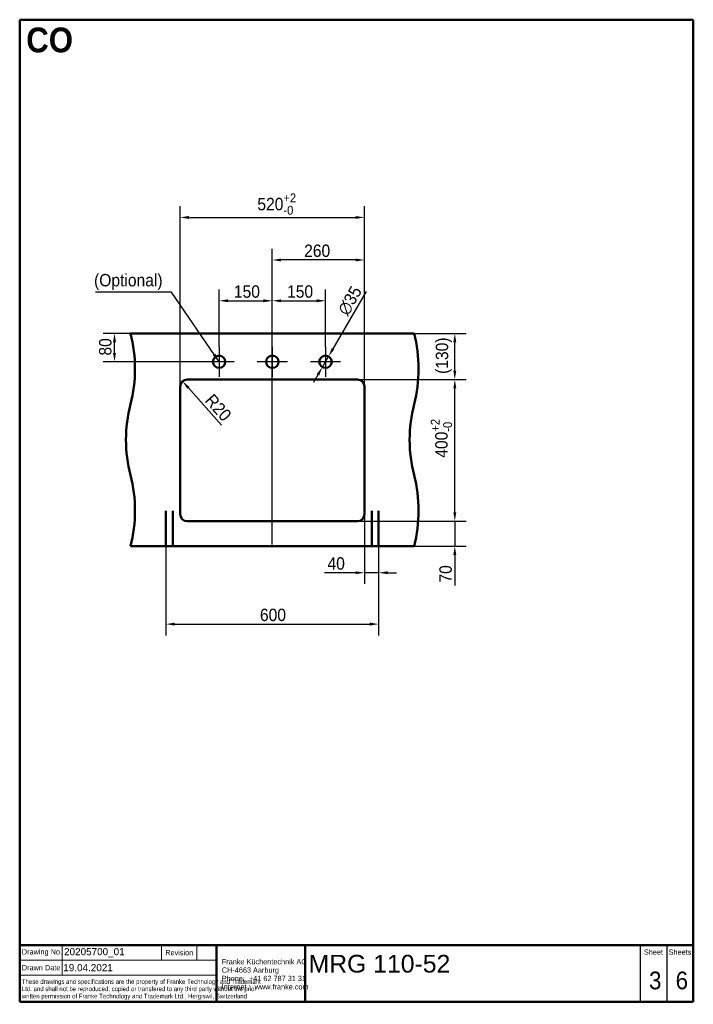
# Model space of a CAD drawing. Header units: millimetres. Extents: x 100 to 2000, y 93 to 2870.
import ezdxf
from ezdxf.enums import TextEntityAlignment as Align

# ---------------------------------------------------------------- set-up
doc = ezdxf.new("R2010")
doc.units = ezdxf.units.MM
doc.header["$LTSCALE"] = 10
for name, color, linetype, lineweight in [('Center Mark(ISO)', 7, 'Continuous', 25), ('Centerline(ISO)', 7, 'Continuous', 25), ('Dimensions(ISO)', 7, 'Continuous', 25), ('Sketch Geometry(DIN)', 7, 'Continuous', 50), ('Sketch Geometry(ISO)', 7, 'Continuous', 50), ('Symbole(DIN)', 7, 'Continuous', 25), ('Symbols(ISO)', 7, 'Continuous', 25), ('Visible Edges(ISO)', 7, 'Continuous', 50)]:
    doc.layers.add(name, color=color, linetype=linetype, lineweight=lineweight)
doc.styles.add('Text Style20', font='arial.ttf')
doc.styles.add('Text Style40', font='arial.ttf')
doc.styles.add('Text Style9', font='arial.ttf')
doc.styles.add('Text_3.5mm', font='arial.ttf', dxfattribs={"width": 0.9})
doc.styles.add('Text_5.0mm', font='arial.ttf', dxfattribs={"width": 0.9})
doc.styles.add('Text__1.3mm', font='arial.ttf', dxfattribs={"width": 0.9})
doc.styles.add('Text__1.5mm', font='arial.ttf', dxfattribs={"width": 0.9})
doc.styles.add('Text__3.5mm', font='arial.ttf', dxfattribs={"width": 0.9})
doc.styles.add('Text__5.0mm', font='arial.ttf', dxfattribs={"width": 0.9})
doc.dimstyles.new('KS-STANDARD', dxfattribs={"dimscale": 10, "dimtxt": 3.5, "dimasz": 2.5, "dimexe": 3.175, "dimexo": 0, "dimgap": 0.8, "dimtad": 1, "dimdec": 1, "dimrnd": 1e-08, "dimtxsty": 'Text_3.5mm', "dimcen": 0.09, "dimdle": 10, "dimclrd": 7, "dimclre": 7, "dimclrt": 7, "dimadec": 0, "dimazin": 2, "dimtfac": 0.714286, "dimtdec": 4, "dimtmove": 0, "dimatfit": 3, "dimfxl": 0, "dimtolj": 1, "dimlwd": 25, "dimlwe": 25, "dimarcsym": 0})
doc.dimstyles.new('KS-STANDARD$7', dxfattribs={"dimscale": 10, "dimtxt": 3.5, "dimasz": 2.5, "dimexe": 3.175, "dimexo": 0, "dimgap": 0.8, "dimtad": 1, "dimdec": 1, "dimrnd": 1e-08, "dimtxsty": 'Text_3.5mm', "dimcen": 0.09, "dimdle": 10, "dimclrd": 7, "dimclre": 7, "dimclrt": 7, "dimadec": 0, "dimazin": 2, "dimtfac": 0.714286, "dimtdec": 4, "dimtmove": 0, "dimatfit": 3, "dimfxl": 0, "dimtolj": 1, "dimlwd": 25, "dimlwe": 25, "dimarcsym": 0})

# ---------------------------------------------------------------- blocks, each defined once
blk = doc.blocks.new('Title Blocks FKT-Marketing')
at = {"layer": 'Sketch Geometry(DIN)', "color": 7, "linetype": 'Continuous', "lineweight": 50}
for p, q in [((97.45, 118.35), (287.45, 118.35)), ((97.45, 118.35), (97.45, 102.35)), ((152.95, 118.35), (152.95, 102.35)), ((177.95, 102.35), (177.95, 118.35)), ((287.45, 102.35), (287.45, 118.35)), ((97.45, 102.35), (287.45, 102.35))]:
    blk.add_line(p, q, dxfattribs=at)
at = {"layer": 'Sketch Geometry(DIN)', "color": 7, "linetype": 'Continuous', "lineweight": 18}
for p, q in [((109.45, 118.35), (109.45, 109.85)), ((137.45, 114.1), (137.45, 118.35)), ((147.45, 114.1), (147.45, 118.35)), ((97.45, 114.1), (152.95, 114.1)), ((97.45, 109.85), (152.95, 109.85))]:
    blk.add_line(p, q, dxfattribs=at)
at = {"layer": 'Sketch Geometry(DIN)', "color": 7, "linetype": 'Continuous', "lineweight": 25}
for p, q in [((272.45, 118.35), (272.45, 102.35)), ((279.95, 118.35), (279.95, 102.35))]:
    blk.add_line(p, q, dxfattribs=at)
at = {"layer": 'Symbole(DIN)', "color": 7, "style": 'Text__1.5mm'}
for s, insert, char_height, width, attachment_point in [('\\fArial|b0|i0;Drawing No.', (98.05, 116.22), 1.4986, 15.7321, 4), ('Revision', (142.45, 116.22), 1.499, 13.4705, 5), ('Sheet', (276.2, 116.35), 1.499, 6.6871, 5), ('Sheets', (283.7, 116.35), 1.499, 6.6871, 5), ('Drawn Date', (98.05, 111.97), 1.499, 13.6702, 4)]:
    blk.add_mtext(s, dxfattribs=dict(at, insert=insert, char_height=char_height, width=width, attachment_point=attachment_point))
at = {"layer": 'Symbole(DIN)', "color": 7, "attachment_point": 4, "line_spacing_factor": 0.944221}
for s, insert, char_height, width, style in [('\\fArial|b0|i0;{\\H1.4986;Franke Küchentechnik AG\\PCH-4663 Aarburg\\PPhone:  +41 62 787 31 31\\PInternet :  www.franke.com}', (154.45, 110.11), 1.4986, 34.1835, 'Text__3.5mm'), ('\\fArial|b0|i0;\\W0.75;These drawings and specifications are the property of Franke Technology and Trademark Ltd. and shall not be reproduced, copied or transfered to any third party without the prior written permission of Franke Technology and Trademark Ltd., Hergiswil, Switzerland', (98.05, 105.81), 1.3, 54.5435, 'Text__1.3mm')]:
    blk.add_mtext(s, dxfattribs=dict(at, insert=insert, char_height=char_height, width=width, style=style))
at = {"layer": 'Symbole(DIN)', "color": 7}
for tag, p, height, style in [('Document_Number_001', (109.96, 115.5), 2, 'Text Style40'), ('Title_001', (178.93, 110.6), 5, 'Text Style20'), ('Drawn_Date_001', (109.74, 110.99), 2, 'Text Style40')]:
    blk.add_attdef(tag, p, '', height=height, dxfattribs=dict(at, style=style))
at = {"layer": 'Symbole(DIN)', "color": 7, "style": 'Text Style40'}
blk.add_attdef('Revision_Index_1', text='', height=2, dxfattribs=at).set_placement((150.2, 116.22), align=Align.MIDDLE_CENTER)
at = {"layer": 'Symbole(DIN)', "color": 7, "style": 'Text__5.0mm', "width": 0.9}
for tag, p in [('Sheet_number_001', (274.96, 105.88)), ('Number_of_sheets_001', (282.47, 105.88))]:
    blk.add_attdef(tag, p, '', height=5, dxfattribs=at)
at = {"layer": 'Symbole(DIN)', "color": 7, "style": 'Text Style9'}
blk.add_attdef('Auxiliary_Remark1', text='', height=3.5, dxfattribs=at).set_placement((179.45, 105.85), align=Align.MIDDLE_LEFT)
blk = doc.blocks.new('Borders Marketing Border')
at = {"layer": 'Sketch Geometry(ISO)'}
for p, q in [((10, 287), (200, 287)), ((10, 10), (10, 287)), ((200, 287), (200, 10)), ((200, 10), (10, 10))]:
    blk.add_line(p, q, dxfattribs=at)
blk = doc.blocks.new('*D6')
at = {"layer": 'Defpoints', "color": 0, "linetype": 'Continuous'}
for p in [(1052.5, 1455.3), (1327.3, 1455.3), (1212.5, 1385.3)]:
    blk.add_point(p, dxfattribs=at)
at = {"layer": 'Dimensions(ISO)', "color": 7, "linetype": 'Continuous', "lineweight": 25}
for p, q in [((1327.3, 1480.3), (1327.3, 1505.3)), ((1052.5, 1455.3), (1359, 1455.3)), ((1327.3, 1455.3), (1327.3, 1385.3)), ((1212.5, 1385.3), (1359, 1385.3)), ((1327.3, 1360.3), (1327.3, 1274.5))]:
    blk.add_line(p, q, dxfattribs=at)
at = {"layer": 'Dimensions(ISO)', "color": 7, "linetype": 'Continuous'}
for points in [[(1323.1, 1480.3), (1331.4, 1480.3), (1327.3, 1455.3)], [(1323.1, 1360.3), (1331.4, 1360.3), (1327.3, 1385.3)]]:
    blk.add_solid(points, dxfattribs=at)
at = {"layer": 'Dimensions(ISO)', "color": 7, "linetype": 'Continuous', "lineweight": 25, "insert": (1301.4, 1282.5), "char_height": 35, "attachment_point": 4, "rotation": 90, "style": 'Text_3.5mm'}
blk.add_mtext('\\A1;70', dxfattribs=at)
blk = doc.blocks.new('*D7')
at = {"layer": 'Defpoints', "color": 0, "linetype": 'Continuous'}
for p in [(1212.5, 1985.3), (1327.3, 1985.3), (1052.5, 1855.3)]:
    blk.add_point(p, dxfattribs=at)
at = {"layer": 'Dimensions(ISO)', "color": 7, "linetype": 'Continuous', "lineweight": 25}
for p, q in [((1212.5, 1985.3), (1359, 1985.3)), ((1327.3, 1880.3), (1327.3, 1960.3)), ((1052.5, 1855.3), (1359, 1855.3))]:
    blk.add_line(p, q, dxfattribs=at)
at = {"layer": 'Dimensions(ISO)', "color": 7, "linetype": 'Continuous'}
for points in [[(1323.1, 1960.3), (1331.4, 1960.3), (1327.3, 1985.3)], [(1323.1, 1880.3), (1331.4, 1880.3), (1327.3, 1855.3)]]:
    blk.add_solid(points, dxfattribs=at)
at = {"layer": 'Dimensions(ISO)', "color": 7, "linetype": 'Continuous', "lineweight": 25, "insert": (1296.3, 1871), "char_height": 35, "attachment_point": 4, "rotation": 90, "style": 'Text_3.5mm'}
blk.add_mtext('\\A1;(130)', dxfattribs=at)
blk = doc.blocks.new('*D8')
at = {"layer": 'Defpoints', "color": 0, "linetype": 'Continuous'}
for p in [(1052.5, 1855.3), (1327.3, 1855.3), (1052.5, 1455.3)]:
    blk.add_point(p, dxfattribs=at)
at = {"layer": 'Dimensions(ISO)', "color": 7, "linetype": 'Continuous', "lineweight": 25}
for p, q in [((1052.5, 1855.3), (1359, 1855.3)), ((1327.3, 1480.3), (1327.3, 1830.3)), ((1052.5, 1455.3), (1359, 1455.3))]:
    blk.add_line(p, q, dxfattribs=at)
at = {"layer": 'Dimensions(ISO)', "color": 7, "linetype": 'Continuous'}
for points in [[(1323.1, 1830.3), (1331.4, 1830.3), (1327.3, 1855.3)], [(1323.1, 1480.3), (1331.4, 1480.3), (1327.3, 1455.3)]]:
    blk.add_solid(points, dxfattribs=at)
at = {"layer": 'Dimensions(ISO)', "color": 7, "linetype": 'Continuous', "lineweight": 25, "insert": (1289.5, 1634.6), "char_height": 35, "attachment_point": 4, "rotation": 90, "style": 'Text_3.5mm'}
blk.add_mtext('\\A1;400{\\H25.000001;\\S+2^ -0;}', dxfattribs=at)
blk = doc.blocks.new('*D9')
at = {"layer": 'Defpoints', "color": 0, "linetype": 'Continuous'}
for p in [(1072.5, 2312.3), (552.5, 1835.3), (1072.5, 1835.3)]:
    blk.add_point(p, dxfattribs=at)
at = {"layer": 'Dimensions(ISO)', "color": 7, "linetype": 'Continuous', "lineweight": 25}
for p, q in [((552.5, 1835.3), (552.5, 2344)), ((1072.5, 1835.3), (1072.5, 2344)), ((577.5, 2312.3), (1047.5, 2312.3))]:
    blk.add_line(p, q, dxfattribs=at)
at = {"layer": 'Dimensions(ISO)', "color": 7, "linetype": 'Continuous'}
for points in [[(577.5, 2316.4), (577.5, 2308.1), (552.5, 2312.3)], [(1047.5, 2316.4), (1047.5, 2308.1), (1072.5, 2312.3)]]:
    blk.add_solid(points, dxfattribs=at)
at = {"layer": 'Dimensions(ISO)', "color": 7, "linetype": 'Continuous', "lineweight": 25, "insert": (770.4, 2350), "char_height": 35, "attachment_point": 4, "style": 'Text_3.5mm'}
blk.add_mtext('\\A1;520{\\H25.000001;\\S+2^ -0;}', dxfattribs=at)
blk = doc.blocks.new('*D10')
at = {"layer": 'Defpoints', "color": 0, "linetype": 'Continuous'}
for p in [(367.4, 1985.3), (412.5, 1985.3), (662.5, 1905.3)]:
    blk.add_point(p, dxfattribs=at)
at = {"layer": 'Dimensions(ISO)', "color": 7, "linetype": 'Continuous', "lineweight": 25}
for p, q in [((412.5, 1985.3), (335.7, 1985.3)), ((367.4, 1930.3), (367.4, 1960.3)), ((662.5, 1905.3), (335.7, 1905.3))]:
    blk.add_line(p, q, dxfattribs=at)
at = {"layer": 'Dimensions(ISO)', "color": 7, "linetype": 'Continuous'}
for points in [[(363.3, 1960.3), (371.6, 1960.3), (367.4, 1985.3)], [(363.3, 1930.3), (371.6, 1930.3), (367.4, 1905.3)]]:
    blk.add_solid(points, dxfattribs=at)
at = {"layer": 'Dimensions(ISO)', "color": 7, "linetype": 'Continuous', "lineweight": 25, "insert": (341.6, 1922.7), "char_height": 35, "attachment_point": 4, "rotation": 90, "style": 'Text_3.5mm'}
blk.add_mtext('\\A1;80', dxfattribs=at)
blk = doc.blocks.new('*D11')
at = {"layer": 'Defpoints', "color": 0, "linetype": 'Continuous'}
for p in [(812.5, 2192.3), (812.5, 1947.8), (1072.5, 1835.3)]:
    blk.add_point(p, dxfattribs=at)
at = {"layer": 'Dimensions(ISO)', "color": 7, "linetype": 'Continuous', "lineweight": 25}
for p, q in [((812.5, 1947.8), (812.5, 2224)), ((1072.5, 1835.3), (1072.5, 2224)), ((1047.5, 2192.3), (837.5, 2192.3))]:
    blk.add_line(p, q, dxfattribs=at)
at = {"layer": 'Dimensions(ISO)', "color": 7, "linetype": 'Continuous'}
for points in [[(837.5, 2196.4), (837.5, 2188.1), (812.5, 2192.3)], [(1047.5, 2196.4), (1047.5, 2188.1), (1072.5, 2192.3)]]:
    blk.add_solid(points, dxfattribs=at)
at = {"layer": 'Dimensions(ISO)', "color": 7, "linetype": 'Continuous', "lineweight": 25, "insert": (902.4, 2218.1), "char_height": 35, "attachment_point": 4, "style": 'Text_3.5mm'}
blk.add_mtext('\\A1;260', dxfattribs=at)
blk = doc.blocks.new('*D12')
at = {"layer": 'Defpoints', "color": 0, "linetype": 'Continuous'}
for p in [(962.5, 2077.3), (812.5, 1947.8), (962.5, 1947.8)]:
    blk.add_point(p, dxfattribs=at)
at = {"layer": 'Dimensions(ISO)', "color": 7, "linetype": 'Continuous', "lineweight": 25}
for p, q in [((812.5, 1947.8), (812.5, 2109)), ((962.5, 1947.8), (962.5, 2109)), ((837.5, 2077.3), (937.5, 2077.3))]:
    blk.add_line(p, q, dxfattribs=at)
at = {"layer": 'Dimensions(ISO)', "color": 7, "linetype": 'Continuous'}
for points in [[(837.5, 2081.4), (837.5, 2073.1), (812.5, 2077.3)], [(937.5, 2081.4), (937.5, 2073.1), (962.5, 2077.3)]]:
    blk.add_solid(points, dxfattribs=at)
at = {"layer": 'Dimensions(ISO)', "color": 7, "linetype": 'Continuous', "lineweight": 25, "insert": (854.2, 2103.1), "char_height": 35, "attachment_point": 4, "style": 'Text_3.5mm'}
blk.add_mtext('\\A1;150', dxfattribs=at)
blk = doc.blocks.new('*D13')
at = {"layer": 'Defpoints', "color": 0, "linetype": 'Continuous'}
for p in [(812.5, 2077.3), (662.5, 1947.8), (812.5, 1947.8)]:
    blk.add_point(p, dxfattribs=at)
at = {"layer": 'Dimensions(ISO)', "color": 7, "linetype": 'Continuous', "lineweight": 25}
for p, q in [((662.5, 1947.8), (662.5, 2109)), ((812.5, 1947.8), (812.5, 2109)), ((687.5, 2077.3), (787.5, 2077.3))]:
    blk.add_line(p, q, dxfattribs=at)
at = {"layer": 'Dimensions(ISO)', "color": 7, "linetype": 'Continuous'}
for points in [[(687.5, 2081.4), (687.5, 2073.1), (662.5, 2077.3)], [(787.5, 2081.4), (787.5, 2073.1), (812.5, 2077.3)]]:
    blk.add_solid(points, dxfattribs=at)
at = {"layer": 'Dimensions(ISO)', "color": 7, "linetype": 'Continuous', "lineweight": 25, "insert": (704.2, 2103.1), "char_height": 35, "attachment_point": 4, "style": 'Text_3.5mm'}
blk.add_mtext('\\A1;150', dxfattribs=at)
blk = doc.blocks.new('*D14')
at = {"layer": 'Defpoints', "color": 0, "linetype": 'Continuous'}
for p in [(512.5, 1385.3), (1112.5, 1385.3), (1112.5, 1165.3)]:
    blk.add_point(p, dxfattribs=at)
at = {"layer": 'Dimensions(ISO)', "color": 7, "linetype": 'Continuous', "lineweight": 25}
for p, q in [((512.5, 1385.3), (512.5, 1133.5)), ((1112.5, 1385.3), (1112.5, 1133.5)), ((537.5, 1165.3), (1087.5, 1165.3))]:
    blk.add_line(p, q, dxfattribs=at)
at = {"layer": 'Dimensions(ISO)', "color": 7, "linetype": 'Continuous'}
for points in [[(537.5, 1169.4), (537.5, 1161.1), (512.5, 1165.3)], [(1087.5, 1169.4), (1087.5, 1161.1), (1112.5, 1165.3)]]:
    blk.add_solid(points, dxfattribs=at)
at = {"layer": 'Dimensions(ISO)', "color": 7, "linetype": 'Continuous', "lineweight": 25, "insert": (777.7, 1191.1), "char_height": 35, "attachment_point": 4, "style": 'Text_3.5mm'}
blk.add_mtext('\\A1;600', dxfattribs=at)
blk = doc.blocks.new('*D15')
at = {"layer": 'Defpoints', "color": 0, "linetype": 'Continuous'}
for p in [(1072.5, 1475.3), (1112.5, 1385.3), (1112.5, 1310.3)]:
    blk.add_point(p, dxfattribs=at)
at = {"layer": 'Dimensions(ISO)', "color": 7, "linetype": 'Continuous', "lineweight": 25}
for p, q in [((1072.5, 1475.3), (1072.5, 1278.5)), ((1112.5, 1385.3), (1112.5, 1278.5)), ((1047.5, 1310.3), (960.2, 1310.3)), ((1112.5, 1310.3), (1072.5, 1310.3)), ((1137.5, 1310.3), (1162.5, 1310.3))]:
    blk.add_line(p, q, dxfattribs=at)
at = {"layer": 'Dimensions(ISO)', "color": 7, "linetype": 'Continuous'}
for points in [[(1047.5, 1314.4), (1047.5, 1306.1), (1072.5, 1310.3)], [(1137.5, 1314.4), (1137.5, 1306.1), (1112.5, 1310.3)]]:
    blk.add_solid(points, dxfattribs=at)
at = {"layer": 'Dimensions(ISO)', "color": 7, "linetype": 'Continuous', "lineweight": 25, "insert": (968.2, 1336.1), "char_height": 35, "attachment_point": 4, "style": 'Text_3.5mm'}
blk.add_mtext('\\A1;40', dxfattribs=at)
blk = doc.blocks.new('*D16')
at = {"layer": 'Defpoints', "color": 0, "linetype": 'Continuous'}
for p in [(559.2, 1850.2), (572.5, 1835.3)]:
    blk.add_point(p, dxfattribs=at)
at = {"layer": 'Dimensions(ISO)', "color": 7, "linetype": 'Continuous', "lineweight": 25}
blk.add_line((669.2, 1726.6), (575.8, 1831.5), dxfattribs=at)
at = {"layer": 'Dimensions(ISO)', "color": 7, "linetype": 'Continuous'}
blk.add_solid([(578.9, 1834.3), (572.7, 1828.8), (559.2, 1850.2)], dxfattribs=at)
at = {"layer": 'Dimensions(ISO)', "color": 7, "linetype": 'Continuous', "lineweight": 25, "insert": (633.2, 1806), "char_height": 35, "attachment_point": 4, "rotation": 311.6672, "style": 'Text_3.5mm'}
blk.add_mtext('\\A1;R20', dxfattribs=at)
blk = doc.blocks.new('*D17')
at = {"layer": 'Defpoints', "color": 0, "linetype": 'Continuous'}
for p in [(971.3, 1920.4), (953.7, 1890.1)]:
    blk.add_point(p, dxfattribs=at)
at = {"layer": 'Dimensions(ISO)', "color": 7, "linetype": 'Continuous', "lineweight": 25}
for p, q in [((983.9, 1942), (1078, 2103.7)), ((953.7, 1890.1), (971.3, 1920.4)), ((941.1, 1868.5), (928.5, 1846.9))]:
    blk.add_line(p, q, dxfattribs=at)
at = {"layer": 'Dimensions(ISO)', "color": 7, "linetype": 'Continuous'}
for points in [[(980.3, 1944.1), (987.5, 1939.9), (971.3, 1920.4)], [(937.5, 1870.6), (944.7, 1866.4), (953.7, 1890.1)]]:
    blk.add_solid(points, dxfattribs=at)
at = {"layer": 'Dimensions(ISO)', "color": 7, "linetype": 'Continuous', "lineweight": 25, "insert": (1010.7, 2041.5), "char_height": 35, "attachment_point": 4, "rotation": 59.8019, "style": 'Text_3.5mm'}
blk.add_mtext('\\A1;∅35', dxfattribs=at)

msp = doc.modelspace()

# ---------------------------------------------------------------- linework, layer by layer
at = {"layer": 'Center Mark(ISO)', "linetype": 'Continuous'}
for p, q in [((662.5, 1947.76), (662.5, 1862.76)), ((812.5, 1947.76), (812.5, 1862.76)), ((962.5, 1947.76), (962.5, 1862.76)), ((705, 1905.26), (620, 1905.26)), ((855, 1905.26), (770, 1905.26)), ((1005, 1905.26), (920, 1905.26))]:
    msp.add_line(p, q, dxfattribs=at)
at = {"layer": 'Centerline(ISO)', "linetype": 'Continuous'}
msp.add_line((812.5, 1389.74), (812.5, 2008.43), dxfattribs=at)
at = {"layer": 'Sketch Geometry(ISO)', "linetype": 'Continuous'}
for p, q in [((512.5, 1385.26), (512.5, 1485.26)), ((531.5, 1485.26), (531.5, 1385.26)), ((1093.5, 1385.26), (1093.5, 1485.26)), ((1112.5, 1485.26), (1112.5, 1385.26))]:
    msp.add_line(p, q, dxfattribs=at)
at = {"layer": 'Sketch Geometry(ISO)'}
for p, q in [((531.5, 1385.26), (512.5, 1385.26)), ((1112.5, 1385.26), (1093.5, 1385.26))]:
    msp.add_line(p, q, dxfattribs=at)
at = {"layer": 'Sketch Geometry(ISO)', "linetype": 'Continuous'}
for centre in [(662.5, 1905.26), (812.5, 1905.26), (962.5, 1905.26)]:
    msp.add_circle(centre, 17.5, dxfattribs=at)
at = {"layer": 'Visible Edges(ISO)'}
for p, q in [((412.5, 1985.26), (1212.5, 1985.26)), ((552.5, 1475.26), (552.5, 1835.26)), ((572.5, 1855.26), (1052.5, 1855.26)), ((1072.5, 1835.26), (1072.5, 1475.26)), ((1052.5, 1455.26), (572.5, 1455.26)), ((412.5, 1385.26), (1212.5, 1385.26))]:
    msp.add_line(p, q, dxfattribs=at)
for centre, radius, start, end in [((25.2, 1885.26), 400, 345.52249, 14.47751), ((825.2, 1885.26), 400, 345.52249, 14.47751), ((572.5, 1835.26), 20, 90, 180), ((1052.5, 1835.26), 20, 0, 90), ((799.8, 1685.26), 400, 165.52249, 194.47751), ((1599.8, 1685.26), 400, 165.52249, 194.47751), ((25.2, 1485.26), 400, 345.52249, 14.47751), ((825.2, 1485.26), 400, 345.52249, 14.47751), ((572.5, 1475.26), 20, 180, 270), ((1052.5, 1475.26), 20, 270, 0)]:
    msp.add_arc(centre, radius, start, end, dxfattribs=at)

# ---------------------------------------------------------------- block references
at = {"xscale": 10, "yscale": 10, "zscale": 10}
msp.add_blockref('Borders Marketing Border', (0, 0), dxfattribs=at)
msp.add_blockref('Title Blocks FKT-Marketing', (-874.46, -923.48), dxfattribs=at).add_auto_attribs({'Title_001': 'MRG 110-52', 'Document_Number_001': '20205700_01', 'Drawn_Date_001': '19.04.2021', 'Sheet_number_001': '3', 'Number_of_sheets_001': '6'})

# ---------------------------------------------------------------- texts
at = {"layer": 'Symbols(ISO)', "color": 7}
for s, insert, char_height, width, attachment_point, style in [('\\fArial|b1|i0;{\\H70.0000;CO}', (118.49, 2812.41), 70, 131.9436, 4, 'Text_5.0mm'), ('\\fArial|b0|i0;(Optional)', (309.77, 2107.31), 35, 193.1136, 7, 'Text_3.5mm')]:
    msp.add_mtext(s, dxfattribs=dict(at, insert=insert, char_height=char_height, width=width, attachment_point=attachment_point, style=style))

# ---------------------------------------------------------------- dimensions: what is measured, and where the dimension line sits
at = {"layer": 'Dimensions(ISO)', "color": 7, "linetype": 'Continuous', "lineweight": 25}
for base, p1, p2, override, picture, middle in [((1072.5, 2312.26), (552.5, 1835.26), (1072.5, 1835.26), {"dimgap": 0.8, "dimdec": 0, "dimtol": 1, "dimlim": 0, "dimtp": 2, "dimtm": 1e-09, "dimtdec": 4, "dimtofl": 0, "dimatfit": 1}, '*D9', (822.4, 2312.26)), ((1112.5, 1165.26), (512.5, 1385.26), (1112.5, 1385.26), {"dimgap": 0.8, "dimdec": 1, "dimtol": 0, "dimlim": 0, "dimtp": 0, "dimtm": 0, "dimtdec": 4, "dimtofl": 0, "dimatfit": 1}, '*D14', (812.5, 1165.26))]:
    dim = msp.add_linear_dim(base=base, p1=p1, p2=p2, dimstyle='KS-STANDARD', override=override, dxfattribs=at)
    dim.commit()
    dim.dimension.update_dxf_attribs({"geometry": picture, "text_midpoint": middle, "dimtype": 160})
for base, p1, p2, angle, override, picture, middle in [((812.5, 2192.26), (1072.5, 1835.26), (812.5, 1947.76), 180, {"dimgap": 0.8, "dimdec": 1, "dimtol": 0, "dimlim": 0, "dimtp": 0, "dimtm": 0, "dimtdec": 4, "dimtofl": 0, "dimatfit": 1}, '*D11', (937.4, 2192.26)), ((812.5, 2077.26), (662.5, 1947.76), (812.5, 1947.76), 180, {"dimgap": 0.8, "dimdec": 1, "dimtol": 0, "dimlim": 0, "dimtp": 0, "dimtm": 0, "dimtdec": 4, "dimtofl": 0, "dimatfit": 1}, '*D13', (737.5, 2077.26)), ((962.5, 2077.26), (812.5, 1947.76), (962.5, 1947.76), 180, {"dimgap": 0.8, "dimdec": 1, "dimtol": 0, "dimlim": 0, "dimtp": 0, "dimtm": 0, "dimtdec": 4, "dimtofl": 0, "dimatfit": 1}, '*D12', (887.5, 2077.26)), ((367.45, 1985.26), (662.5, 1905.26), (412.5, 1985.26), 90, {"dimgap": 0.8, "dimdec": 1, "dimtol": 0, "dimlim": 0, "dimtp": 0, "dimtm": 0, "dimtdec": 4, "dimtofl": 0, "dimatfit": 1}, '*D10', (367.45, 1945.26)), ((1327.28, 1855.26), (1052.5, 1455.26), (1052.5, 1855.26), 90, {"dimgap": 0.8, "dimdec": 1, "dimtol": 1, "dimlim": 0, "dimtp": 2, "dimtm": 1e-09, "dimtdec": 4, "dimtofl": 0, "dimatfit": 1}, '*D8', (1327.28, 1687.26)), ((1327.28, 1455.26), (1212.5, 1385.26), (1052.5, 1455.26), 90, {"dimgap": 0.8, "dimdec": 1, "dimtol": 0, "dimlim": 0, "dimtp": 0, "dimtm": 0, "dimtdec": 4, "dimtofl": 1, "dimatfit": 1}, '*D6', (1327.28, 1304.89)), ((1112.5, 1310.26), (1072.5, 1475.26), (1112.5, 1385.26), 180, {"dimgap": 0.8, "dimdec": 1, "dimtol": 0, "dimlim": 0, "dimtp": 0, "dimtm": 0, "dimtdec": 4, "dimtofl": 1, "dimatfit": 1}, '*D15', (991.36, 1310.26))]:
    dim = msp.add_linear_dim(base=base, p1=p1, p2=p2, angle=angle, dimstyle='KS-STANDARD', override=override, dxfattribs=at)
    dim.commit()
    dim.dimension.update_dxf_attribs({"geometry": picture, "text_midpoint": middle, "dimtype": 160})
dim = msp.add_diameter_dim_2p(p1=(953.7, 1890.14), p2=(971.3, 1920.39), dimstyle='KS-STANDARD', override={"dimgap": 0.8, "dimdec": 1, "dimlfac": 1, "dimtol": 0, "dimlim": 0, "dimtp": 0, "dimtm": 0, "dimtdec": 4, "dimatfit": 2}, dxfattribs=at)
dim.commit()
dim.dimension.update_dxf_attribs({"geometry": '*D17', "text_midpoint": (1053.95, 2062.4), "dimtype": 163})
dim = msp.add_linear_dim(base=(1327.28, 1985.26), p1=(1052.5, 1855.26), p2=(1212.5, 1985.26), angle=90, text='(<>)', dimstyle='KS-STANDARD', override={"dimgap": 0.8, "dimdec": 1, "dimtol": 0, "dimlim": 0, "dimtp": 0, "dimtm": 0, "dimtdec": 4, "dimtofl": 0, "dimatfit": 1}, dxfattribs=at)
dim.commit()
dim.dimension.update_dxf_attribs({"geometry": '*D7', "text_midpoint": (1327.28, 1920.26), "dimtype": 160})
dim = msp.add_radius_dim(center=(572.5, 1835.26), mpoint=(559.2, 1850.21), dimstyle='KS-STANDARD', override={"dimgap": 0.8, "dimdec": 1, "dimlfac": 1, "dimcen": 0, "dimtol": 0, "dimlim": 0, "dimtp": 0, "dimtm": 0, "dimtdec": 4, "dimtofl": 0}, dxfattribs=at)
dim.commit()
dim.dimension.update_dxf_attribs({"geometry": '*D16', "text_midpoint": (638.87, 1760.69), "dimtype": 164})

# ---------------------------------------------------------------- leaders
at = {"layer": 'Symbols(ISO)', "color": 7, "linetype": 'Continuous', "lineweight": 25, "annotation_type": 0, "has_hookline": 1, "hookline_direction": 1, "text_width": 188.96}
msp.add_leader([(662.5, 1905.26), (527.88, 2101.48), (502.88, 2101.48)], dimstyle='KS-STANDARD$7', override={"dimgap": 0, "dimtad": 1}, dxfattribs=at)

doc.saveas('drawing.dxf')
